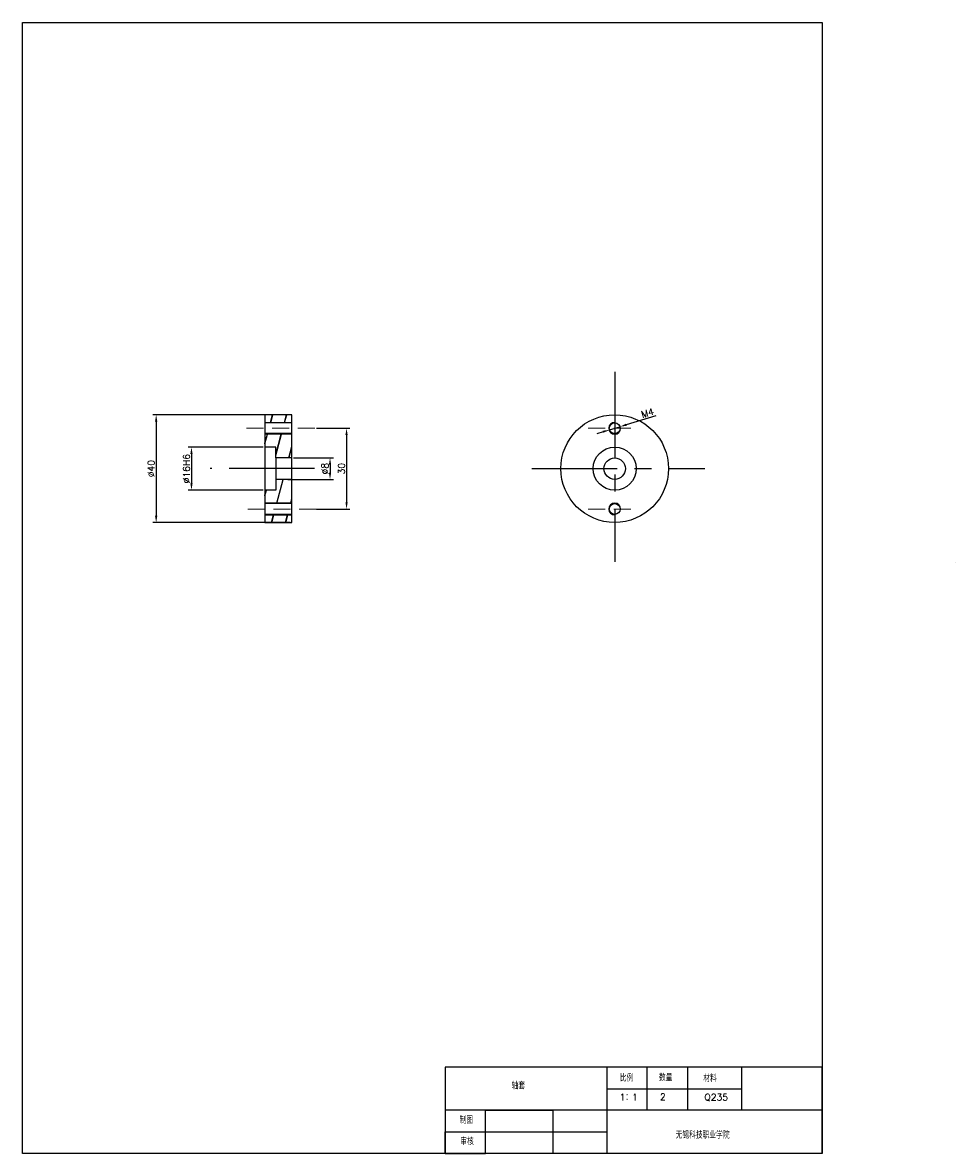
# Model space of a CAD drawing. Header units: millimetres. Extents: x 772 to 1119, y 577 to 997.
import ezdxf

# ---------------------------------------------------------------- set-up
doc = ezdxf.new("R2010")
doc.units = ezdxf.units.MM
doc.linetypes.add('CENTER', pattern=[50.8, 31.75, -6.35, 6.35, -6.35])
doc.linetypes.add('HIDDEN', pattern=[9.525, 6.35, -3.175])
for name, color, linetype in [('中心线', 1, 'CENTER'), ('尺寸线', 4, 'Continuous'), ('细实线', 7, 'Continuous')]:
    doc.layers.add(name, color=color, linetype=linetype)
doc.layers.add('虚线', color=2, linetype='HIDDEN', lineweight=13)
doc.styles.get("Standard").update_dxf_attribs({"font": 'txt', "bigfont": 'gbcbig.shx'})
doc.dimstyles.new('ISO-25', dxfattribs={"dimtxt": 2.5, "dimasz": 2.5, "dimexe": 1.25, "dimexo": 0.625, "dimtad": 1, "dimtxsty": 'Standard', "dimcen": 2.5, "dimadec": 0, "dimazin": 0, "dimtfac": 1, "dimtmove": 0, "dimatfit": 3, "dimfxl": 0, "dimarcsym": 0})

# ---------------------------------------------------------------- blocks, each defined once
blk = doc.blocks.new('*D1')
at = {"layer": 'Defpoints', "color": 0, "transparency": 16777216}
for p in [(872.26, 851.61), (821.84, 811.61), (872.26, 811.61)]:
    blk.add_point(p, dxfattribs=at)
at = {"layer": '尺寸线', "color": 0, "lineweight": -2, "transparency": 16777216}
for p, q in [((871.63, 851.61), (820.59, 851.61)), ((821.84, 849.11), (821.84, 814.11)), ((871.63, 811.61), (820.59, 811.61))]:
    blk.add_line(p, q, dxfattribs=at)
at = {"layer": '尺寸线', "color": 0, "transparency": 16777216}
for points in [[(821.42, 849.11), (822.26, 849.11), (821.84, 851.61)], [(821.42, 814.11), (822.26, 814.11), (821.84, 811.61)]]:
    blk.add_solid(points, dxfattribs=at)
at = {"layer": '尺寸线', "color": 0, "transparency": 16777216, "insert": (819.97, 831.61), "char_height": 2.5, "attachment_point": 5, "rotation": 90}
blk.add_mtext('∅40', dxfattribs=at)
blk = doc.blocks.new('*D2')
at = {"layer": 'Defpoints', "color": 0, "transparency": 16777216}
for p in [(862.26, 839.61), (834.96, 823.61), (862.26, 823.61)]:
    blk.add_point(p, dxfattribs=at)
at = {"layer": '尺寸线', "color": 0, "lineweight": -2, "transparency": 16777216}
for p, q in [((861.63, 839.61), (833.71, 839.61)), ((834.96, 837.11), (834.96, 826.11)), ((861.63, 823.61), (833.71, 823.61))]:
    blk.add_line(p, q, dxfattribs=at)
at = {"layer": '尺寸线', "color": 0, "transparency": 16777216}
for points in [[(834.54, 837.11), (835.37, 837.11), (834.96, 839.61)], [(834.54, 826.11), (835.37, 826.11), (834.96, 823.61)]]:
    blk.add_solid(points, dxfattribs=at)
at = {"layer": '尺寸线', "color": 0, "transparency": 16777216, "insert": (833.08, 831.61), "char_height": 2.5, "attachment_point": 5, "rotation": 90}
blk.add_mtext('∅16H6', dxfattribs=at)
blk = doc.blocks.new('*D3')
at = {"layer": 'Defpoints', "color": 0, "transparency": 16777216}
for p in [(872.26, 835.61), (870.13, 827.61), (886.43, 827.61)]:
    blk.add_point(p, dxfattribs=at)
at = {"layer": '尺寸线', "color": 0, "lineweight": -2, "transparency": 16777216}
for p, q in [((872.88, 835.61), (887.68, 835.61)), ((886.43, 833.11), (886.43, 830.11)), ((870.76, 827.61), (887.68, 827.61))]:
    blk.add_line(p, q, dxfattribs=at)
at = {"layer": '尺寸线', "color": 0, "transparency": 16777216}
for points in [[(886.01, 833.11), (886.85, 833.11), (886.43, 835.61)], [(886.01, 830.11), (886.85, 830.11), (886.43, 827.61)]]:
    blk.add_solid(points, dxfattribs=at)
at = {"layer": '尺寸线', "color": 0, "transparency": 16777216, "insert": (884.55, 831.61), "char_height": 2.5, "attachment_point": 5, "rotation": 90}
blk.add_mtext('∅8', dxfattribs=at)
blk = doc.blocks.new('*D4')
at = {"layer": 'Defpoints', "color": 0, "transparency": 16777216}
for p in [(880.8, 846.61), (880.8, 816.61), (892.56, 816.61)]:
    blk.add_point(p, dxfattribs=at)
at = {"layer": '尺寸线', "color": 0, "lineweight": -2, "transparency": 16777216}
for p, q in [((881.43, 846.61), (893.81, 846.61)), ((892.56, 844.11), (892.56, 819.11)), ((881.43, 816.61), (893.81, 816.61))]:
    blk.add_line(p, q, dxfattribs=at)
at = {"layer": '尺寸线', "color": 0, "transparency": 16777216}
for points in [[(892.14, 844.11), (892.98, 844.11), (892.56, 846.61)], [(892.14, 819.11), (892.98, 819.11), (892.56, 816.61)]]:
    blk.add_solid(points, dxfattribs=at)
at = {"layer": '尺寸线', "color": 0, "transparency": 16777216, "insert": (890.69, 831.61), "char_height": 2.5, "attachment_point": 5, "rotation": 90}
blk.add_mtext('30', dxfattribs=at)
blk = doc.blocks.new('*D5')
at = {"layer": 'Defpoints', "color": 0, "transparency": 16777216}
for p in [(990.26, 846.03), (994.09, 847.19)]:
    blk.add_point(p, dxfattribs=at)
at = {"layer": '尺寸线', "color": 0, "lineweight": -2, "transparency": 16777216}
for p, q in [((1007.51, 851.27), (996.48, 847.92)), ((987.87, 845.3), (985.48, 844.58)), ((990.26, 846.03), (994.09, 847.19))]:
    blk.add_line(p, q, dxfattribs=at)
at = {"layer": '尺寸线', "color": 0, "transparency": 16777216}
for points in [[(987.75, 845.7), (987.99, 844.91), (990.26, 846.03)], [(996.36, 848.32), (996.6, 847.52), (994.09, 847.19)]]:
    blk.add_solid(points, dxfattribs=at)
at = {"layer": '尺寸线', "color": 0, "transparency": 16777216, "insert": (1004.37, 852.28), "char_height": 2.5, "attachment_point": 5, "rotation": 16.9031}
blk.add_mtext('M4', dxfattribs=at)

msp = doc.modelspace()

# ---------------------------------------------------------------- hatches: boundary and pattern name
at = {"layer": '细实线'}
h = msp.add_hatch(dxfattribs=at)
h.set_pattern_fill('JIS_LC_20', color=256, scale=0.25, angle=30, style=0)
h.set_pattern_definition([(75, (-1e-13, -20), (-4.82963, 1.294095), []), (75, (0.0866, -19.95), (-4.82963, 1.294095), [])])
h.paths.add_polyline_path([(872.257, 848.813), (872.257, 851.613), (862.257, 851.613), (862.257, 848.813)])
h.paths.add_polyline_path([(862.257, 844.413), (862.257, 839.613), (866.257, 839.613), (866.257, 835.613), (872.257, 835.613), (872.257, 844.413)])
h.paths.add_polyline_path([(866.257, 823.613), (862.257, 823.613), (862.257, 818.813), (872.257, 818.813), (872.257, 827.613), (866.257, 827.613)])
h.paths.add_polyline_path([(872.257, 811.613), (872.257, 814.413), (862.257, 814.413), (862.257, 811.613)])

# ---------------------------------------------------------------- linework, layer by layer
at = {"layer": '中心线'}
for p, q in [((992.175, 867.527), (992.175, 796.976)), ((880.663, 831.613), (841.934, 831.613)), ((961.394, 831.613), (1025.62, 831.613))]:
    msp.add_line(p, q, dxfattribs=at)
at = {"layer": '尺寸线'}
msp.add_lwpolyline([(1118.728, 796.77), (1118.728, 796.77), (1118.728, 796.77), (1118.728, 796.77)], close=True, dxfattribs=at)
at = {"layer": '细实线'}
for p, q in [((772.228, 997.281), (1069.228, 997.281)), ((772.228, 577.281), (772.228, 997.281)), ((1069.228, 997.281), (1069.228, 577.281)), ((872.257, 851.613), (862.257, 851.613)), ((862.257, 851.613), (862.257, 811.613)), ((862.257, 848.813), (872.257, 848.813)), ((872.257, 848.613), (862.257, 848.613)), ((872.257, 831.613), (872.257, 851.613)), ((872.257, 844.613), (862.257, 844.613)), ((872.257, 844.413), (862.257, 844.413)), ((866.257, 839.613), (862.257, 839.613)), ((866.257, 835.613), (866.257, 839.613)), ((872.257, 835.613), (866.257, 835.613)), ((866.257, 835.613), (866.257, 827.613)), ((872.257, 811.613), (872.257, 831.613)), ((872.257, 827.613), (866.257, 827.613)), ((866.257, 827.613), (866.257, 823.613)), ((866.257, 823.613), (862.257, 823.613)), ((872.257, 818.813), (862.257, 818.813)), ((872.257, 818.613), (862.257, 818.613)), ((872.257, 814.613), (862.257, 814.613)), ((862.257, 814.413), (872.257, 814.413)), ((862.257, 811.613), (872.257, 811.613)), ((1069.228, 609.281), (929.228, 609.281)), ((929.228, 609.281), (929.228, 577.281)), ((1004.228, 609.281), (989.228, 609.281)), ((989.228, 609.281), (989.228, 593.281)), ((989.228, 609.281), (989.228, 601.281)), ((1004.228, 593.281), (1004.228, 609.281)), ((1039.228, 609.281), (1019.228, 609.281)), ((1019.228, 609.281), (1019.228, 593.281)), ((1069.228, 609.281), (1039.228, 609.281)), ((1039.228, 609.281), (1039.228, 593.281)), ((1069.228, 577.281), (1069.228, 609.281)), ((989.228, 601.281), (1039.228, 601.281)), ((1069.228, 593.281), (929.228, 593.281)), ((944.228, 577.281), (944.228, 593.281)), ((944.228, 593.281), (969.228, 593.281)), ((969.228, 593.281), (969.228, 577.281)), ((989.228, 593.281), (989.228, 577.281)), ((1019.228, 593.281), (1004.228, 593.281)), ((1069.228, 577.281), (1069.228, 593.281)), ((929.228, 577.281), (929.228, 585.281)), ((929.228, 585.281), (989.228, 585.281)), ((1069.228, 577.281), (772.228, 577.281)), ((929.228, 577.281), (944.228, 577.281))]:
    msp.add_line(p, q, dxfattribs=at)
for centre, radius in [((992.175, 831.613), 20), ((992.175, 846.613), 2), ((992.175, 831.613), 8), ((992.175, 831.613), 4), ((992.175, 816.613), 2)]:
    msp.add_circle(centre, radius, dxfattribs=at)
for centre, start, end in [((992.175, 846.613), 90, 0), ((992.175, 816.613), 0, 270)]:
    msp.add_arc(centre, 2.2, start, end, dxfattribs=at)
at = {"layer": '虚线'}
for p, q in [((880.8, 846.613), (854.419, 846.613)), ((982.269, 846.613), (999.904, 846.613)), ((881.321, 816.613), (854.072, 816.613)), ((982.269, 816.613), (999.904, 816.613))]:
    msp.add_line(p, q, dxfattribs=at)

# ---------------------------------------------------------------- texts
at = {"layer": '细实线', "char_height": 2.5, "attachment_point": 1}
for s, insert, width in [('比例', (994.096, 606.496), 10.13238), ('数量', (1008.62, 606.623), 10.13238), ('材料', (1025.1, 606.344), 10.13238), ('轴套', (953.865, 603.579), 10.13238), ('1：1', (993.997, 599.394), 10.13238), ('2', (1008.994, 599.561), 10.13238), ('Q235', (1025.5, 599.394), 10.13238), ('制图', (934.546, 590.851), 10.13238), ('\\P  无锡科技职业学院', (1010.38, 589.469), 27.09357), ('审核', (934.825, 582.899), 10.13238)]:
    msp.add_mtext(s, dxfattribs=dict(at, insert=insert, width=width))

# ---------------------------------------------------------------- dimensions: what is measured, and where the dimension line sits
at = {"layer": '尺寸线'}
dim = msp.add_diameter_dim_2p(p1=(990.261, 846.032), p2=(994.088, 847.195), text='M4', dimstyle='ISO-25', dxfattribs=at)
dim.commit()
dim.dimension.update_dxf_attribs({"geometry": '*D5', "text_midpoint": (1004.915, 850.485), "dimtype": 163})
for base, p1, p2, text, picture, middle in [((821.841, 811.613), (872.257, 851.613), (872.257, 811.613), '∅40', '*D1', (819.966, 831.613)), ((834.958, 823.613), (862.257, 839.613), (862.257, 823.613), '∅16H6', '*D2', (833.083, 831.613)), ((886.429, 827.613), (872.257, 835.613), (870.133, 827.613), '∅8', '*D3', (884.554, 831.613))]:
    dim = msp.add_linear_dim(base=base, p1=p1, p2=p2, angle=90, text=text, dimstyle='ISO-25', dxfattribs=at)
    dim.commit()
    dim.dimension.update_dxf_attribs({"geometry": picture, "text_midpoint": middle})
dim = msp.add_linear_dim(base=(892.561, 816.613), p1=(880.8, 846.613), p2=(880.8, 816.613), angle=90, dimstyle='ISO-25', dxfattribs=at)
dim.commit()
dim.dimension.update_dxf_attribs({"geometry": '*D4', "text_midpoint": (890.686, 831.613)})

doc.saveas('drawing.dxf')
